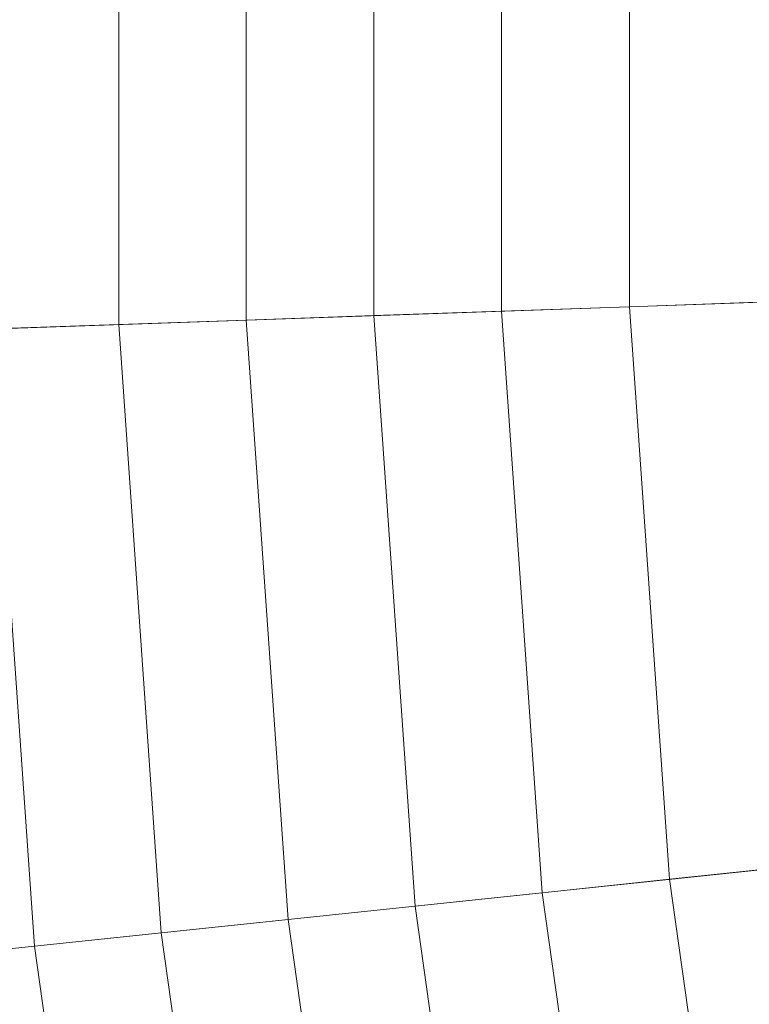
# Model space of a CAD drawing. Header units: centimetres. Extents: x -3.03 to 4.16, y -5.77 to 1.42.
# Tile 78 of 256: x -1.39 to -1.23, y -2.39 to -2.18. Entities that reach past the tile are written whole.
import ezdxf

# ---------------------------------------------------------------- set-up
doc = ezdxf.new("R2010")
doc.units = ezdxf.units.CM
doc.header["$LTSCALE"] = 2.54
doc.layers.add('Lucido design-1', color=7, linetype='Continuous')

# ---------------------------------------------------------------- blocks, each defined once
blk = doc.blocks.new('Gruppo-1')
at = {"color": 142, "linetype": 'Continuous', "lineweight": 9}
for points in [[(-3.03139, -2.05058, 37.14766), (-3.03139, -2.30176, 37.14766), (0.56288, -2.17625, 37.14766), (0.56288, -2.17609, 37.14766)], [(-1.36837, -2.10865, 37.99364), (-1.36837, -2.24369, 37.99364), (-1.3966, -2.24467, 37.98631), (-1.3966, -2.10767, 37.98631)], [(-1.34012, -2.10964, 38.00087), (-1.34012, -2.2427, 38.00087), (-1.36837, -2.24369, 37.99364), (-1.36837, -2.10865, 37.99364)], [(-1.31184, -2.11063, 38.008), (-1.31184, -2.24171, 38.008), (-1.34012, -2.2427, 38.00087), (-1.34012, -2.10964, 38.00087)], [(-1.28354, -2.11162, 38.01503), (-1.28354, -2.24072, 38.01503), (-1.31184, -2.24171, 38.008), (-1.31184, -2.11063, 38.008)], [(-1.25521, -2.11261, 38.02196), (-1.25521, -2.23973, 38.02196), (-1.28354, -2.24072, 38.01503), (-1.28354, -2.11162, 38.01503)], [(-1.22687, -2.1136, 38.02879), (-1.22687, -2.23875, 38.02879), (-1.25521, -2.23973, 38.02196), (-1.25521, -2.11261, 38.02196)], [(-3.03139, -2.30176, 37.14766), (-3.01387, -2.55233, 37.14766), (0.56289, -2.1764, 37.14766), (0.56288, -2.17625, 37.14766)], [(-3.01387, -2.55233, 37.14766), (-2.97891, -2.80107, 37.14766), (0.56291, -2.17655, 37.14766), (0.56289, -2.1764, 37.14766)], [(-2.97891, -2.80107, 37.14766), (-2.92669, -3.04676, 37.14766), (0.56294, -2.17669, 37.14766), (0.56291, -2.17655, 37.14766)], [(-2.92669, -3.04676, 37.14766), (-2.85746, -3.28821, 37.14766), (0.56298, -2.17684, 37.14766), (0.56294, -2.17669, 37.14766)], [(-2.85746, -3.28821, 37.14766), (-2.77155, -3.52424, 37.14766), (0.56304, -2.17698, 37.14766), (0.56298, -2.17684, 37.14766)], [(-2.77155, -3.52424, 37.14766), (-2.66938, -3.7537, 37.14766), (0.5631, -2.17712, 37.14766), (0.56304, -2.17698, 37.14766)], [(-2.66938, -3.7537, 37.14766), (-2.55146, -3.97548, 37.14766), (0.56317, -2.17725, 37.14766), (0.5631, -2.17712, 37.14766)], [(-2.55146, -3.97548, 37.14766), (-2.41836, -4.1885, 37.14766), (0.56325, -2.17738, 37.14766), (0.56317, -2.17725, 37.14766)], [(-2.41836, -4.1885, 37.14766), (-2.27072, -4.39171, 37.14766), (0.56334, -2.1775, 37.14766), (0.56325, -2.17738, 37.14766)], [(-2.27072, -4.39171, 37.14766), (-2.10926, -4.58412, 37.14766), (0.56343, -2.17762, 37.14766), (0.56334, -2.1775, 37.14766)], [(-2.10926, -4.58412, 37.14766), (-1.93478, -4.76481, 37.14766), (0.56354, -2.17773, 37.14766), (0.56343, -2.17762, 37.14766)], [(-1.93478, -4.76481, 37.14766), (-1.74811, -4.93288, 37.14766), (0.56365, -2.17783, 37.14766), (0.56354, -2.17773, 37.14766)], [(-1.74811, -4.93288, 37.14766), (-1.55018, -5.08752, 37.14766), (0.56377, -2.17792, 37.14766), (0.56365, -2.17783, 37.14766)], [(-1.55018, -5.08752, 37.14766), (-1.34194, -5.22798, 37.14766), (0.56389, -2.178, 37.14766), (0.56377, -2.17792, 37.14766)], [(-1.34194, -5.22798, 37.14766), (-1.12441, -5.35357, 37.14766), (0.56403, -2.17808, 37.14766), (0.56389, -2.178, 37.14766)], [(-1.22687, -2.23875, 38.02879), (-1.21814, -2.36359, 38.02879), (-1.24635, -2.36655, 38.02196), (-1.25521, -2.23973, 38.02196)], [(-1.28354, -2.24072, 38.01503), (-1.27453, -2.36952, 38.01503), (-1.3027, -2.37248, 38.008), (-1.31184, -2.24171, 38.008)], [(-1.25521, -2.23973, 38.02196), (-1.24635, -2.36655, 38.02196), (-1.27453, -2.36952, 38.01503), (-1.28354, -2.24072, 38.01503)], [(-1.36837, -2.24369, 37.99364), (-1.35895, -2.37839, 37.99364), (-1.38704, -2.38134, 37.98631), (-1.3966, -2.24467, 37.98631)], [(-1.34012, -2.2427, 38.00087), (-1.33083, -2.37543, 38.00087), (-1.35895, -2.37839, 37.99364), (-1.36837, -2.24369, 37.99364)], [(-1.31184, -2.24171, 38.008), (-1.3027, -2.37248, 38.008), (-1.33083, -2.37543, 38.00087), (-1.34012, -2.2427, 38.00087)], [(-1.3966, -2.24467, 37.98631), (-1.38704, -2.38134, 37.98631), (-1.4151, -2.38429, 37.97888), (-1.4248, -2.24566, 37.97888)], [(-1.21814, -2.36359, 38.02879), (-1.20072, -2.48752, 38.02879), (-1.22865, -2.49245, 38.02196), (-1.24635, -2.36655, 38.02196)], [(-1.24635, -2.36655, 38.02196), (-1.22865, -2.49245, 38.02196), (-1.25656, -2.49737, 38.01503), (-1.27453, -2.36952, 38.01503)], [(-1.27453, -2.36952, 38.01503), (-1.25656, -2.49737, 38.01503), (-1.28445, -2.50229, 38.008), (-1.3027, -2.37248, 38.008)], [(-1.3027, -2.37248, 38.008), (-1.28445, -2.50229, 38.008), (-1.31232, -2.5072, 38.00087), (-1.33083, -2.37543, 38.00087)], [(-1.33083, -2.37543, 38.00087), (-1.31232, -2.5072, 38.00087), (-1.34016, -2.51211, 37.99364), (-1.35895, -2.37839, 37.99364)], [(-1.35895, -2.37839, 37.99364), (-1.34016, -2.51211, 37.99364), (-1.36797, -2.51701, 37.98631), (-1.38704, -2.38134, 37.98631)], [(-1.38704, -2.38134, 37.98631), (-1.36797, -2.51701, 37.98631), (-1.39576, -2.52191, 37.97888), (-1.4151, -2.38429, 37.97888)]]:
    blk.add_3dface(points, dxfattribs=at)

msp = doc.modelspace()

# ---------------------------------------------------------------- block references
at = {"layer": 'Lucido design-1', "color": 7}
msp.add_blockref('Gruppo-1', (0, 0), dxfattribs=at)

doc.saveas('drawing.dxf')
